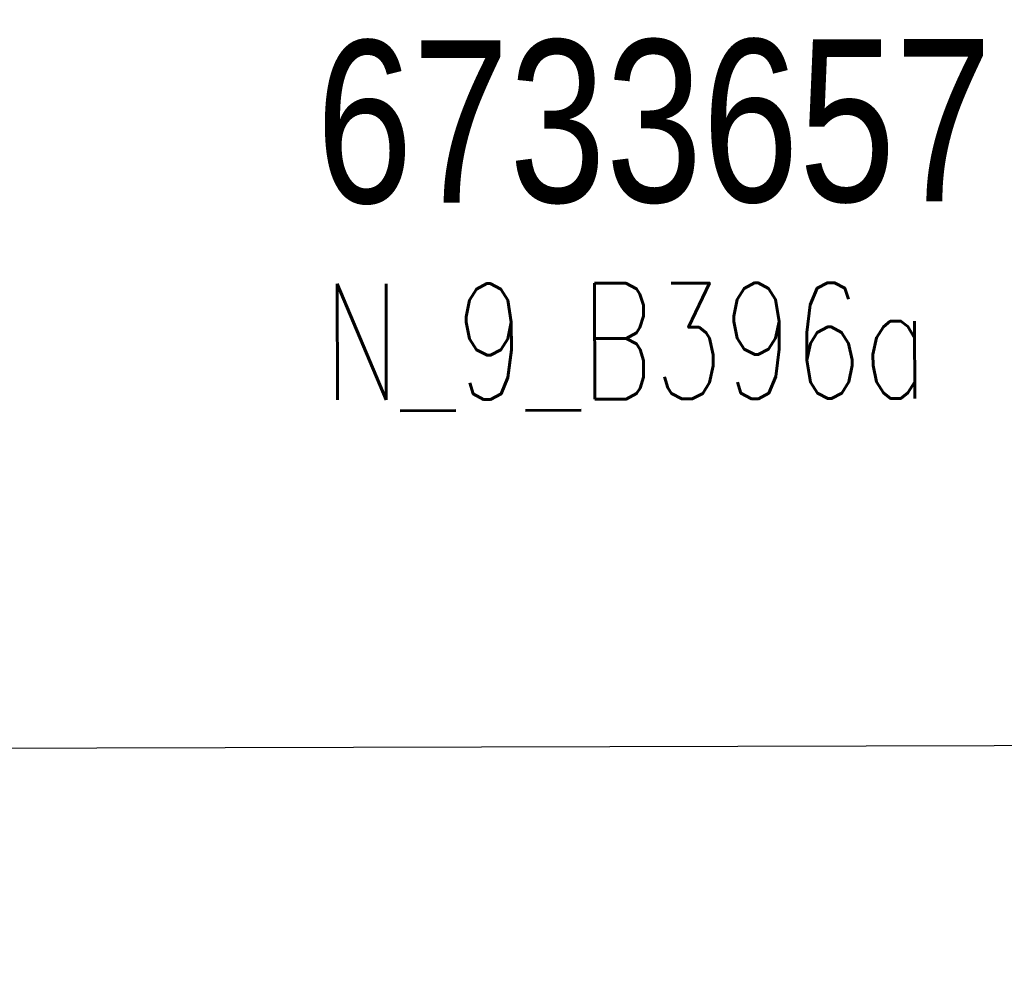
# Model space of a CAD drawing. Extents: x 0 to 1135, y 0 to 420.
# Tile 54 of 77: x 1073 to 1094, y 113 to 133. Entities that reach past the tile are written whole.
import ezdxf

# ---------------------------------------------------------------- set-up
doc = ezdxf.new("R2010")
doc.units = 0
doc.header["$LTSCALE"] = 2
doc.header["$MEASUREMENT"] = 0
doc.linetypes.add('AUSGEZOGEN', pattern=[0])
for name, color, linetype in [('BW-SCHRIFT', 8, 'AUSGEZOGEN'), ('FBRTOP', 8, 'AUSGEZOGEN'), ('LEGENDE', 7, 'AUSGEZOGEN')]:
    doc.layers.add(name, color=color, linetype=linetype)
doc.styles.add('ROMANS', font='romans.shx', dxfattribs={"width": 0.8})
doc.styles.add('UNIR-O', font='unir_o.shx')

msp = doc.modelspace()

# ---------------------------------------------------------------- linework, layer by layer
at = {"layer": 'FBRTOP'}
for points in [[(661.143, 179.109, 0.000001), (685.944, 183.769, 0.000098)], [(499.488, 151.305, 0.000004), (556.365, 151.37, 0.000067)], [(700.607, 186.532, -0.000002), (715, 189.244, -0.000023), (729.209, 191.92, -0.000019), (746.049, 195.09, -0.003046), (758.195, 197.3, -0.001835), (778.389, 200.77, -0.001761), (792.757, 203.133, -0.001618), (808.406, 205.598, -0.001558), (824.253, 207.991, -0.002937), (832.67, 209.185, -0.002359), (841.112, 210.291, 0.001751), (852.488, 211.768, 0.001051), (869.84, 214.119, 0.001274), (884.149, 216.126, 0.002508), (897.81, 218.148, 0.001818), (916.634, 221.1, 0.001623), (931.317, 223.506, 0.000181), (932.745, 223.745, 0.000846)]]:
    msp.add_lwpolyline(points, format="xyb", dxfattribs=at)
at = {"layer": 'LEGENDE'}
msp.add_lwpolyline([(1030.155, 117.044), (1124.166, 117.285), (1123.729, 287.434), (1029.718, 287.192)], close=True, dxfattribs=at)

# ---------------------------------------------------------------- texts
at = {"layer": 'BW-SCHRIFT'}
for s, height, style, width, p in [('6733657', 3.5, 'UNIR-O', 0.8, (1079.129, 128.91)), ('N_9_B396a', 2.5, 'ROMANS', 0.7, (1079.29, 124.661))]:
    msp.add_text(s, height=height, rotation=0.1472, dxfattribs=dict(at, style=style, width=width)).set_placement(p)

doc.saveas('drawing.dxf')
